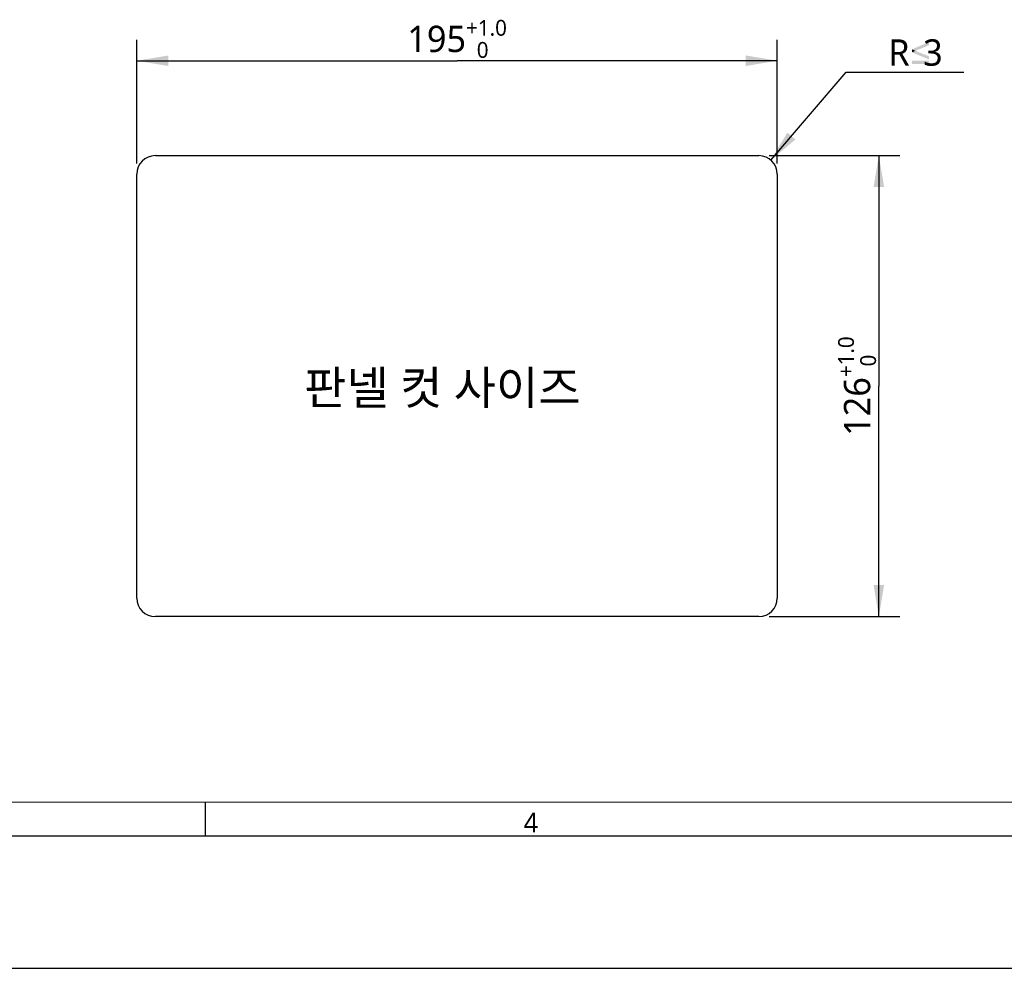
# Model space of a CAD drawing. Header units: inches. Extents: x 0 to 46.8, y 0 to 33.1.
# Tile 7 of 19: x 23.4 to 35.1, y 0 to 11.3. Entities that reach past the tile are written whole.
import ezdxf

# ---------------------------------------------------------------- set-up
doc = ezdxf.new("R2010")
doc.units = ezdxf.units.IN
doc.header["$LTSCALE"] = 2.572441
doc.header["$MEASUREMENT"] = 0
doc.layers.get('0').update_dxf_attribs({"linetype": 'CONTINUOUS'})
for name, color, linetype in [('21_DETAILS', 7, 'CONTINUOUS'), ('TOPRW07-DIM', 7, 'CONTINUOUS'), ('TOPRW07-FORMAT', 7, 'CONTINUOUS'), ('TOPRW07-TEXT', 7, 'CONTINUOUS')]:
    doc.layers.add(name, color=color, linetype=linetype)
doc.styles.add('TEXTSTYLE_2', font='gothic.ttf')
doc.styles.add('TEXTSTYLE_3', font='malgun.ttf')
doc.dimstyles.new('DIMSTYLE_1', dxfattribs={"dimtxt": 0.3125, "dimasz": 0.375, "dimexe": 0.125, "dimexo": 0.0625, "dimgap": 0.039062, "dimtad": 1, "dimdec": 1, "dimlfac": 0.5, "dimzin": 4, "dimdsep": 46, "dimtxsty": 'TEXTSTYLE_3', "dimblk": '_FILLED', "dimblk1": '_FILLED', "dimblk2": '_FILLED', "dimcen": 0.09, "dimadec": 5, "dimazin": 1, "dimtfac": 1, "dimtdec": 5, "dimtofl": 0, "dimtmove": 0, "dimatfit": 3, "dimldrblk": '_FILLED', "dimfxl": 1, "dimtolj": 1, "dimtzin": 4, "dimarcsym": 0})
doc.dimstyles.new('DIMSTYLE_2', dxfattribs={"dimtxt": 0.3125, "dimasz": 0.375, "dimexe": 0.125, "dimexo": 0.0625, "dimgap": 0.039062, "dimtad": 1, "dimdec": 5, "dimlfac": 0.5, "dimzin": 4, "dimdsep": 46, "dimtxsty": 'TEXTSTYLE_3', "dimblk": '_FILLED', "dimblk1": '_FILLED', "dimblk2": '_FILLED', "dimcen": 0.09, "dimadec": 5, "dimazin": 1, "dimtfac": 1, "dimtdec": 5, "dimtofl": 0, "dimtmove": 0, "dimatfit": 3, "dimldrblk": '_FILLED', "dimfxl": 1, "dimtolj": 1, "dimtzin": 4, "dimarcsym": 0})

# ---------------------------------------------------------------- blocks, each defined once
blk = doc.blocks.new('_FILLED')
at = {"color": 0, "linetype": 'BYBLOCK'}
blk.add_solid([(0, 0), (-1, 0.167), (-1, -0.167)], dxfattribs=at)
blk = doc.blocks.new('*D0')
at = {"layer": 'TOPRW07-DIM', "color": 2, "linetype": 'CONTINUOUS'}
for p, q in [((24.777, 10.861), (24.777, 11.033)), ((32.383, 10.861), (32.383, 11.033)), ((24.777, 9.561), (24.777, 10.861)), ((24.777, 10.783), (28.58, 10.783)), ((32.383, 10.783), (28.58, 10.783)), ((32.383, 9.561), (32.383, 10.861))]:
    blk.add_line(p, q, dxfattribs=at)
at = {"layer": 'TOPRW07-DIM', "color": 2, "linetype": 'CONTINUOUS', "xscale": 0.375, "yscale": 0.375, "zscale": 0.375, "rotation": 180}
blk.add_blockref('_FILLED', (24.777, 10.783), dxfattribs=at)
at = {"layer": 'TOPRW07-DIM', "color": 2, "linetype": 'CONTINUOUS', "xscale": 0.375, "yscale": 0.375, "zscale": 0.375}
blk.add_blockref('_FILLED', (32.383, 10.783), dxfattribs=at)
at = {"layer": 'TOPRW07-DIM', "color": 2, "linetype": 'CONTINUOUS', "insert": (28.58, 11.268), "char_height": 0.3125, "width": 1.25986, "attachment_point": 2, "line_spacing_factor": 0.9, "style": 'TEXTSTYLE_3'}
blk.add_mtext('\\A1;195\\H0.1875;\\S+1.0^   0;', dxfattribs=at)
blk = doc.blocks.new('*D1')
at = {"layer": 'TOPRW07-DIM', "color": 2, "linetype": 'CONTINUOUS'}
for p, q in [((32.288, 9.656), (33.511, 9.656)), ((33.511, 9.656), (33.839, 9.656)), ((33.589, 9.656), (33.589, 6.917)), ((33.589, 4.179), (33.589, 6.917)), ((32.288, 4.179), (33.511, 4.179)), ((33.511, 4.179), (33.839, 4.179))]:
    blk.add_line(p, q, dxfattribs=at)
at = {"layer": 'TOPRW07-DIM', "color": 2, "linetype": 'CONTINUOUS', "xscale": 0.375, "yscale": 0.375, "zscale": 0.375}
for p, rotation in [((33.589, 9.656), 90), ((33.589, 4.179), 270)]:
    blk.add_blockref('_FILLED', p, dxfattribs=dict(at, rotation=rotation))
at = {"layer": 'TOPRW07-DIM', "color": 2, "linetype": 'CONTINUOUS', "insert": (33.105, 6.917), "char_height": 0.3125, "width": 1.25986, "attachment_point": 2, "rotation": 90, "line_spacing_factor": 0.9, "style": 'TEXTSTYLE_3'}
blk.add_mtext('\\A1;126\\H0.1875;\\S+1.0^   0;', dxfattribs=at)
blk = doc.blocks.new('*D2')
at = {"layer": 'TOPRW07-DIM', "color": 2, "linetype": 'CONTINUOUS'}
for p, q in [((32.306, 9.603), (33.201, 10.647)), ((33.201, 10.647), (33.545, 10.647)), ((33.545, 10.647), (34.598, 10.647))]:
    blk.add_line(p, q, dxfattribs=at)
at = {"layer": 'TOPRW07-DIM', "color": 2, "linetype": 'CONTINUOUS', "xscale": 0.375, "yscale": 0.375, "zscale": 0.375, "rotation": 229.3991004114}
blk.add_blockref('_FILLED', (32.306, 9.603), dxfattribs=at)
at = {"layer": 'TOPRW07-DIM', "color": 2, "linetype": 'CONTINUOUS', "insert": (33.701, 11.037), "char_height": 0.3125, "width": 1.11065, "attachment_point": 1, "line_spacing_factor": 0.9, "style": 'TEXTSTYLE_3'}
blk.add_mtext('R{\\ftxt;\\W0.0001;\\H0.0001;\\~}{\\ftxt;\\W0.7545787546;\\H0.3125; }{\\ftxt;\\W0.0001;\\H0.0001;\\~}3', dxfattribs=at)

msp = doc.modelspace()

# ---------------------------------------------------------------- linework, layer by layer
at = {"layer": '21_DETAILS', "color": 7, "linetype": 'CONTINUOUS'}
for p, q in [((24.99686, 9.655552), (32.163135, 9.655552)), ((24.77686, 4.399034), (24.77686, 9.435552)), ((32.383135, 9.435552), (32.383135, 4.399034)), ((32.163135, 4.179034), (24.99686, 4.179034))]:
    msp.add_line(p, q, dxfattribs=at)
for centre, start, end in [((24.99686, 9.435552), 90, 180), ((32.163135, 9.435552), 0, 90), ((24.99686, 4.399034), 180, 270), ((32.163135, 4.399034), 270, 360)]:
    msp.add_arc(centre, 0.22, start, end, dxfattribs=at)
at = {"layer": 'TOPRW07-DIM', "color": 2, "linetype": 'CONTINUOUS'}
for points in [[(34.185396, 10.966758), (33.982385, 10.918856), (34.185396, 11.005535)], [(33.982385, 10.918856), (34.185396, 10.966758), (34.023443, 10.900608)], [(34.023443, 10.900608), (33.982385, 10.88236), (33.982385, 10.918856)], [(33.982385, 10.88236), (34.023443, 10.900608), (34.185396, 10.834459)], [(34.185396, 10.834459), (34.185396, 10.797962), (33.982385, 10.88236)], [(34.185396, 10.781995), (33.982385, 10.745499), (33.982385, 10.781995)], [(33.982385, 10.745499), (34.185396, 10.781995), (34.185396, 10.745499)]]:
    msp.add_solid(points, dxfattribs=at)
at = {"layer": 'TOPRW07-FORMAT', "color": 7, "linetype": 'CONTINUOUS'}
for p, q in [((1.968504, 1.968504), (35.356542, 1.978944)), ((25.590551, 1.574803), (25.590551, 1.968504)), ((1.574803, 1.574803), (45.207978, 1.574803)), ((0, 0), (46.771654, 0))]:
    msp.add_line(p, q, dxfattribs=at)

# ---------------------------------------------------------------- texts
at = {"layer": 'TOPRW07-FORMAT', "color": 7, "linetype": 'CONTINUOUS', "insert": (29.370079, 1.850394), "char_height": 0.23622, "width": 0.18110236, "attachment_point": 1, "line_spacing_factor": 0.9, "style": 'TEXTSTYLE_2'}
msp.add_mtext('4', dxfattribs=at)
at = {"layer": 'TOPRW07-TEXT', "color": 2, "linetype": 'CONTINUOUS', "insert": (26.763864, 7.098949), "char_height": 0.4, "width": 3.72444444, "attachment_point": 1, "line_spacing_factor": 0.9, "style": 'TEXTSTYLE_3'}
msp.add_mtext('판넬 컷 사이즈', dxfattribs=at)

# ---------------------------------------------------------------- dimensions: what is measured, and where the dimension line sits
at = {"layer": 'TOPRW07-DIM', "color": 2, "linetype": 'CONTINUOUS'}
dim = msp.add_linear_dim(base=(32.383135, 10.783197), p1=(24.77686, 9.498052), p2=(32.383135, 9.498052), text='195\\S+1.0^   0;', dimstyle='DIMSTYLE_1', dxfattribs=at)
dim.commit()
dim.dimension.update_dxf_attribs({"geometry": '*D0', "text_midpoint": (28.579998, 10.783197), "dimtype": 160})
dim = msp.add_radius_dim(center=(32.163135, 9.435552), mpoint=(32.306308, 9.60259), text='R{\\fSymbol_ASME;\\W1.0;≤}3', dimstyle='DIMSTYLE_2', override={"dimtih": 1, "dimtoh": 1, "dimpost": '<>'}, dxfattribs=at)
dim.commit()
dim.dimension.update_dxf_attribs({"geometry": '*D2', "text_midpoint": (34.071589, 10.881219), "dimtype": 164})
dim = msp.add_linear_dim(base=(33.589396, 4.179034), p1=(32.225635, 9.655552), p2=(32.225635, 4.179034), angle=270, text='126\\S+1.0^   0;', dimstyle='DIMSTYLE_1', dxfattribs=at)
dim.commit()
dim.dimension.update_dxf_attribs({"geometry": '*D1', "text_midpoint": (33.589396, 6.917293), "dimtype": 160})

doc.saveas('drawing.dxf')
